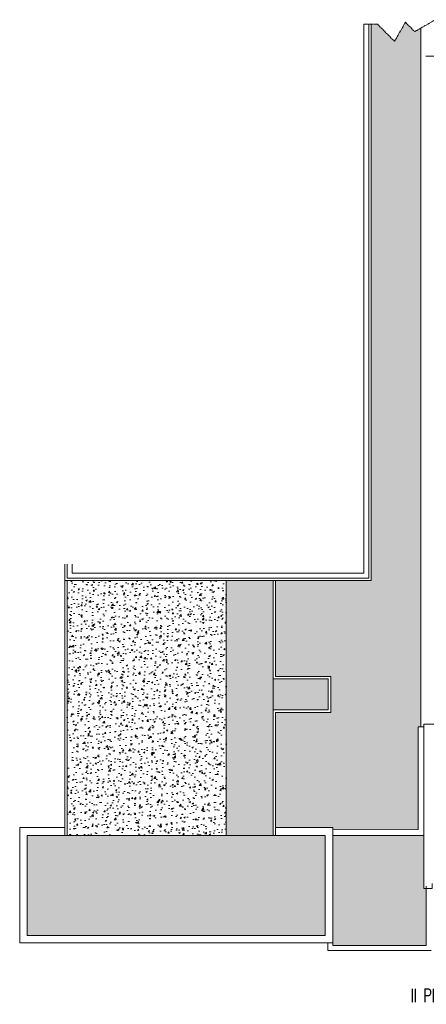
# Model space of a CAD drawing. Header units: millimetres. Extents: x -20020 to 55682, y 3351 to 17623.
# Tile 43 of 49: x 28598 to 31034, y 3351 to 9246. Entities that reach past the tile are written whole.
import ezdxf

# ---------------------------------------------------------------- set-up
doc = ezdxf.new("R2010")
doc.units = ezdxf.units.MM
doc.linetypes.add('ACAD_ISO02W100', pattern=[15, 12, -3])
for name, color, linetype, lineweight in [('0 - przerywana', 252, 'ACAD_ISO02W100', 9), ('0- widokowe', 252, 'Continuous', 9), ('000- DODATKI', 252, 'Continuous', 9), ('000- ŚCIANY', 252, 'Continuous', 9)]:
    doc.layers.add(name, color=color, linetype=linetype, lineweight=lineweight)
doc.styles.get("Standard").update_dxf_attribs({"font": 'romans.shx', "width": 0.7})

msp = doc.modelspace()

# ---------------------------------------------------------------- hatches: boundary and pattern name
at = {"layer": '0- widokowe'}
h = msp.add_hatch(dxfattribs=at)
h.set_pattern_fill('AR-CONC', color=256, scale=0.5)
h.paths.add_polyline_path([(30115.98, 5887.71), (29835.92, 5887.71), (29835.92, 4362.28), (30115.92, 4362.28)])
h.paths.add_polyline_path([(30445.96, 5298.74), (30115.96, 5298.74), (30115.95, 5113.67), (30445.96, 5113.67)])
h.paths.add_polyline_path([(30985.72, 5012.81), (31000.72, 5012.81), (31000.72, 9195.39), (30964.35, 9174.39), (30908.62, 9230.12), (30843.19, 9116.78), (30741.08, 9218.89), (30703.95, 9218.89), (30703.95, 5887.71), (30130.92, 5887.71), (30130.92, 5313.71), (30460.92, 5313.71), (30460.92, 5098.71), (30130.92, 5098.71), (30130.92, 4408.21), (30473.42, 4408.21), (30473.42, 4396.21), (30985.72, 4396.31)])
h = msp.add_hatch(dxfattribs=at)
h.set_pattern_fill('AR-CONC', color=256, scale=0.5)
h.paths.add_polyline_path([(29835.92, 5887.71), (28883.42, 5887.71), (28883.42, 4362.28), (29835.92, 4362.28)])
h = msp.add_hatch(dxfattribs=at)
h.set_pattern_fill('AR-CONC', color=256, scale=0.5)
h.paths.add_polyline_path([(30473.42, 4362.28), (30473.42, 3733.21), (30473.42, 3703.21), (31033.3, 3703.21), (31031.97, 4043.81), (31018.72, 4043.81), (31018.42, 4043.81), (31018.42, 4058.81), (31018.52, 4362.28)])
h.paths.add_polyline_path([(30428.42, 4362.28), (28643.42, 4362.28), (28643.42, 3763.21), (30428.42, 3763.21)])

# ---------------------------------------------------------------- linework, layer by layer
at = {"layer": '0 - przerywana'}
msp.add_lwpolyline([(30658.95, 9218.89), (30741.08, 9218.89), (30843.19, 9116.78), (30908.62, 9230.12), (30964.35, 9174.39), (31088.01, 9245.79)], dxfattribs=at)
at = {"layer": '0- widokowe'}
for points in [[(30703.95, 9218.89), (30703.95, 5887.71), (28868.42, 5887.71), (28868.42, 5985.4)], [(31000.72, 5012.81), (31000.72, 9195.39)], [(31147.38, 9027.81), (31030.72, 9027.81)], [(28868.42, 4362.28), (28868.42, 5898.71)], [(28883.42, 4362.28), (28883.42, 5887.71)], [(29835.92, 4362.28), (29835.92, 5887.71)], [(30115.92, 4362.28), (30115.98, 5887.71)], [(30130.92, 4362.28), (30130.92, 4362.28), (30130.92, 5098.71), (30460.92, 5098.71), (30460.92, 5313.71), (30130.92, 5313.71), (30130.92, 5887.71)], [(30130.92, 5313.71), (30460.92, 5313.71), (30460.92, 5098.71), (30130.92, 5098.71)], [(30115.96, 5298.74), (30445.96, 5298.74), (30445.96, 5113.67), (30115.95, 5113.67)], [(31018.72, 5012.81), (30985.72, 5012.81)], [(30985.72, 5012.81), (30985.72, 4396.31)], [(31033.72, 4043.81), (31018.72, 4043.81), (31018.72, 5027.81), (31030.72, 5027.81)], [(31147.38, 5027.81), (31030.72, 5027.81)], [(28868.42, 4408.21), (28598.42, 4408.21), (28598.42, 4386.21)], [(30473.42, 3718.21), (28598.42, 3718.21), (28598.42, 4386.21)], [(30115.92, 4408.21), (30115.92, 4408.21)], [(30473.42, 4362.28), (30473.42, 4396.21), (30473.42, 4408.21), (30130.92, 4408.21)], [(30473.42, 4396.21), (30985.72, 4396.31)], [(28643.42, 4362.28), (28643.42, 4362.28), (30428.42, 4362.28)], [(30428.42, 3763.21), (28643.42, 3763.21), (28643.42, 4362.28)], [(30428.42, 3763.21), (30428.42, 4362.28)], [(30473.42, 4362.28), (30473.42, 3733.21), (30473.42, 3733.21)], [(30473.42, 4362.28), (31018.72, 4362.28)], [(30473.42, 3703.21), (30473.42, 4350.28)], [(31018.42, 4058.81), (31018.42, 4043.81), (31068.33, 4043.81), (31068.33, 4074.81)], [(31031.91, 4058.81), (31031.91, 4058.81), (31033.3, 3703.21)], [(30473.42, 3673.21), (30443.42, 3673.21), (30443.42, 3718.21)], [(31033.42, 3703.21), (30473.42, 3703.21), (30473.42, 3703.21)], [(31063.18, 3673.21), (30473.42, 3673.21)]]:
    msp.add_lwpolyline(points, dxfattribs=at)
at = {"layer": '000- ŚCIANY'}
for points in [[(30688.95, 9218.89), (30688.95, 5902.71), (28883.42, 5902.71), (28883.42, 5985.4)], [(30658.95, 9218.89), (30658.95, 5932.71), (28913.42, 5932.71), (28913.42, 5985.4)]]:
    msp.add_lwpolyline(points, dxfattribs=at)

# ---------------------------------------------------------------- texts
at = {"layer": '000- DODATKI', "insert": (30938.58, 3443.69), "char_height": 80, "attachment_point": 1}
msp.add_mtext_dynamic_manual_height_columns('II PIĘTRO', width=629.8244, gutter_width=12.5, heights=[0], dxfattribs=at)

doc.saveas('drawing.dxf')
